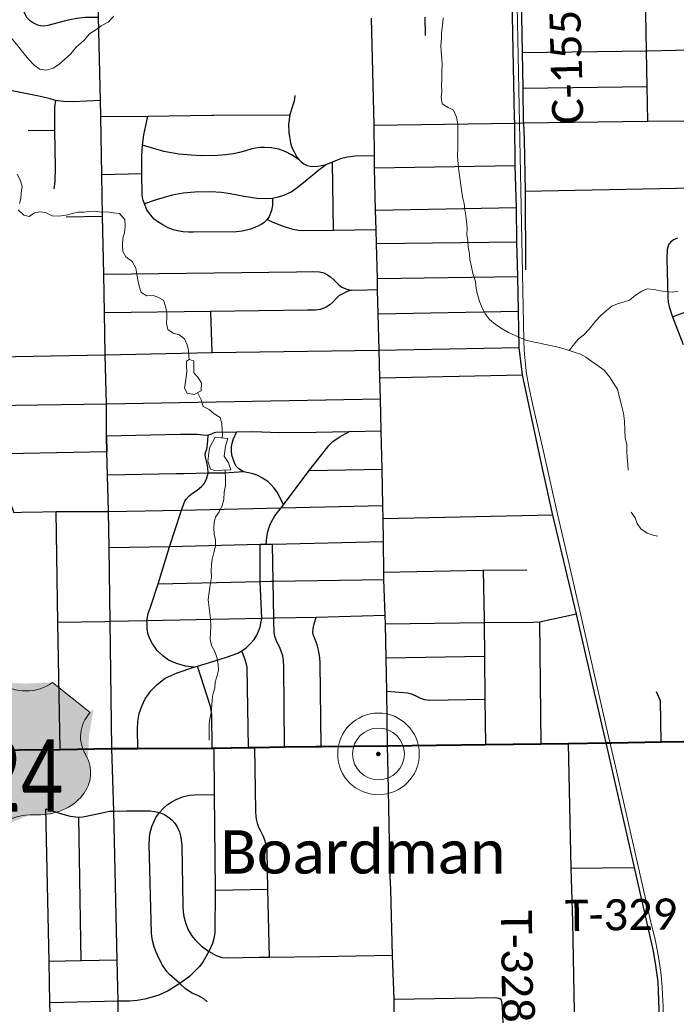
# Model space of a CAD drawing. Header units: feet. Extents: x 14.58 to 21.38, y 7.74 to 14.55.
# Tile 4 of 73: x 16.39 to 17.58, y 8.68 to 10.47. Entities that reach past the tile are written whole.
import ezdxf

# ---------------------------------------------------------------- set-up
doc = ezdxf.new("R2010")
doc.units = ezdxf.units.FT
doc.header["$LTSCALE"] = 20
doc.header["$MEASUREMENT"] = 0
doc.header["$PDSIZE"] = 5
doc.linetypes.add('rr2', pattern=[0])
for name, color, linetype, lineweight in [('GM_X_County_Road', 3, 'Continuous', 30), ('GM_X_County_Road_Text', 3, 'Continuous', 0), ('GM_X_Minor_Lake', 5, 'Continuous', 0), ('GM_X_Minor_River', 5, 'Continuous', 0), ('GM_X_Rail_Line', 7, 'rr2', 13), ('GM_X_State_Route', 1, 'Continuous', 30), ('GM_X_Unincorporated', 1, 'Continuous', 0), ('GM_X_Unincorporated_Location', 2, 'Continuous', 140), ('GM_X_Unincorporated_Text', 7, 'Continuous', 0), ('GM_X_US_Route', 1, 'Continuous', 40), ('GM_X_US_Shield', 7, 'Continuous', 0)]:
    doc.layers.add(name, color=color, linetype=linetype, lineweight=lineweight)
doc.layers.add('GM_X_Township_Road', color=252, linetype='Continuous', lineweight=30, true_color=0x696969)
doc.layers.add('GM_X_Township_Road_Text', color=252, linetype='Continuous', lineweight=0, true_color=0x696969)
doc.styles.add('Slanted Normal (0.14) Font 31', font='dgn031.shx', dxfattribs={"height": 0.14})

# ---------------------------------------------------------------- blocks, each defined once
blk = doc.blocks.new('DGN_COMPLEXSHAPE21')
at = {"layer": 'GM_X_US_Shield', "color": 7, "linetype": 'Continuous', "lineweight": 13}
for p, q in [((16.2533, 9.2661), (16.1847, 9.2111)), ((16.2533, 9.2661), (16.2533, 9.2661)), ((16.3495, 9.2661), (16.3495, 9.2661)), ((16.5143, 9.2111), (16.4456, 9.2661)), ((16.4456, 9.2661), (16.4456, 9.2661)), ((16.1847, 9.2111), (16.1847, 9.2111)), ((16.5143, 9.2111), (16.5143, 9.2111)), ((16.1927, 9.134), (16.1927, 9.134)), ((16.5062, 9.134), (16.5062, 9.134)), ((16.2808, 9.0244), (16.2808, 9.0244)), ((16.2808, 9.0244), (16.2945, 9.0244)), ((16.2945, 9.0244), (16.2945, 9.0244)), ((16.4044, 9.0244), (16.4044, 9.0244)), ((16.4044, 9.0244), (16.4181, 9.0244)), ((16.4181, 9.0244), (16.4181, 9.0244)), ((16.3495, 9.0024), (16.3495, 9.0024))]:
    blk.add_line(p, q, dxfattribs=at)
for centre, major_axis, start_param, end_param in [((16.3014, 9.3053), (-0.0687, 0), 0.795399, 2.346194), ((16.3975, 9.3053), (-0.0687, 0), 0.795399, 2.346194), ((16.1059, 9.167), (0.0961, 0), 5.838949, 6.894067), ((16.593, 9.167), (-0.0961, 0), 5.672304, 6.727422), ((16.2797, 9.1013), (0.0961, 0), 2.702327, 4.723529), ((16.4192, 9.1013), (-0.0961, 0), 1.559657, 3.580859), ((16.2945, 8.9694), (0.0687, 0), 0.643501, 1.570796), ((16.4044, 8.9694), (0.0687, 0), 1.570796, 2.498092)]:
    blk.add_ellipse(centre, major_axis=major_axis, ratio=0.8, start_param=start_param, end_param=end_param, dxfattribs=at)
blk = doc.blocks.new('M1-H4_32')
at = {"layer": 'GM_X_US_Shield', "linetype": 'rr2', "true_color": 0xe17500}
h = blk.add_hatch(color=32, dxfattribs=at)
edge = h.paths.add_edge_path(flags=0)
edge.add_line((-0.0963, 0.1263), (-0.0963, 0.1263))
edge.add_line((-0.0963, 0.1263), (-0.165, 0.0714))
edge.add_line((-0.165, 0.0714), (-0.165, 0.0714))
edge.add_ellipse((-0.2437, 0.0273), major_axis=(0.0961, 0), ratio=0.8, start_angle=334.5471, end_angle=395.0009, ccw=False)
edge.add_line((-0.1569, -0.0058), (-0.1569, -0.0058))
edge.add_ellipse((-0.0699, -0.0385), major_axis=(0.0961, 0), ratio=0.8, start_angle=-205.1681, end_angle=-89.3617)
edge.add_line((-0.0688, -0.1154), (-0.0688, -0.1154))
edge.add_line((-0.0688, -0.1154), (-0.0551, -0.1154))
edge.add_line((-0.0551, -0.1154), (-0.0551, -0.1154))
edge.add_ellipse((-0.0551, -0.1703), major_axis=(-0.0687, 0), ratio=0.8, start_angle=216.8699, end_angle=270, ccw=False)
edge.add_line((-0.0002, -0.1373), (-0.0002, -0.1373))
edge.add_ellipse((0.0548, -0.1703), major_axis=(-0.0687, 0), ratio=0.8, start_angle=270, end_angle=323.1301, ccw=False)
edge.add_line((0.0548, -0.1154), (0.0548, -0.1154))
edge.add_line((0.0548, -0.1154), (0.0685, -0.1154))
edge.add_line((0.0685, -0.1154), (0.0685, -0.1154))
edge.add_ellipse((0.0696, -0.0385), major_axis=(-0.0961, 0), ratio=0.8, start_angle=89.3617, end_angle=205.1681)
edge.add_line((0.1566, -0.0058), (0.1566, -0.0058))
edge.add_ellipse((0.2434, 0.0273), major_axis=(-0.0961, 0), ratio=0.8, start_angle=324.9991, end_angle=385.4529, ccw=False)
edge.add_line((0.1646, 0.0714), (0.1646, 0.0714))
edge.add_line((0.1646, 0.0714), (0.096, 0.1263))
edge.add_line((0.096, 0.1263), (0.096, 0.1263))
edge.add_ellipse((0.0479, 0.1656), major_axis=(-0.0687, 0), ratio=0.8, start_angle=405.573, end_angle=494.427, ccw=False)
edge.add_line((-0.0002, 0.1263), (-0.0002, 0.1263))
edge.add_ellipse((-0.0482, 0.1656), major_axis=(-0.0687, 0), ratio=0.8, start_angle=405.573, end_angle=494.427, ccw=False)
at = {"layer": 'GM_X_US_Shield', "color": 7, "linetype": 'Continuous', "lineweight": 13}
blk.add_blockref('DGN_COMPLEXSHAPE21', (-16.3496, -9.1397), dxfattribs=at)
at = {"layer": 'GM_X_US_Shield', "color": 9, "linetype": 'Continuous', "lineweight": 13, "insert": (0, -0.1094), "char_height": 0.131836, "attachment_point": 8, "line_spacing_factor": 0.8, "style": 'Slanted Normal (0.14) Font 31'}
blk.add_mtext('{\\fCalibri Light|b0|i0|c0|p34;\\W0.73387;\\C9;224}', dxfattribs=at)
blk = doc.blocks.new('Unicorp2')
at = {"layer": 'GM_X_Unincorporated'}
for radius in [0.0744, 0.0472]:
    blk.add_circle((0, 0), radius, dxfattribs=at)

msp = doc.modelspace()

# ---------------------------------------------------------------- linework, layer by layer
at = {"layer": 'GM_X_County_Road'}
for p, q in [((17.3048, 10.286), (17.3055, 10.2549)), ((16.5443, 9.7148), (16.5439, 9.7737)), ((16.5448, 9.6861), (16.5443, 9.7148)), ((17.4554, 9.156), (17.4305, 9.2634))]:
    msp.add_line(p, q, dxfattribs=at)
at = {"layer": 'GM_X_County_Road', "flags": 128}
for points in [[(16.5439, 9.7737), (16.5419, 9.8631), (16.5405, 9.9394), (16.5394, 10.0102), (16.5366, 10.1157), (16.5358, 10.1912), (16.5338, 10.2978), (16.5331, 10.3269), (16.5298, 10.4787), (16.5286, 10.5362), (16.526, 10.6682)], [(17.2883, 10.2955), (17.2845, 10.4809), (17.2831, 10.5477), (17.2822, 10.6138), (17.2805, 10.6787)], [(17.3048, 10.286), (17.3039, 10.3495), (17.3029, 10.4144), (17.3016, 10.4812), (17.3003, 10.5562), (17.2976, 10.6789)], [(17.4305, 9.2634), (17.4012, 9.3904), (17.358, 9.5708), (17.339, 9.6558), (17.3024, 9.8265), (17.2967, 9.8767), (17.2952, 9.9423), (17.2942, 10.0057), (17.2925, 10.0685), (17.2917, 10.132), (17.2895, 10.2074), (17.2885, 10.2857), (17.2883, 10.2955)], [(17.3055, 10.2549), (17.3078, 10.1617), (17.3374, 10.1622)], [(17.3374, 10.1622), (17.6143, 10.1676), (17.6888, 10.1692), (17.8433, 10.1711), (18.0392, 10.1746), (18.4503, 10.1823)], [(16.5687, 8.5327), (16.5658, 8.6445), (16.5654, 8.6851), (16.5639, 8.7594), (16.5574, 9.0315), (16.5542, 9.1455), (16.551, 9.377), (16.549, 9.5116), (16.5477, 9.5773), (16.5459, 9.6437), (16.5448, 9.6861)], [(17.5563, 8.5271), (17.556, 8.5366), (17.5535, 8.6186), (17.55, 8.7199), (17.546, 8.7501), (17.5417, 8.7763), (17.5068, 8.9283), (17.4554, 9.156)]]:
    msp.add_lwpolyline(points, dxfattribs=at)
at = {"layer": 'GM_X_Minor_Lake', "flags": 128}
for points in [[(16.7037, 9.8524), (16.695, 9.8546), (16.6901, 9.8515), (16.6899, 9.8439), (16.6908, 9.8321), (16.6891, 9.8184), (16.6863, 9.8021), (16.6914, 9.793), (16.7039, 9.7909), (16.7167, 9.7976), (16.7172, 9.812), (16.7099, 9.8233), (16.7037, 9.8304)], [(16.7037, 9.8304), (16.7037, 9.8524)], [(16.7426, 9.7132), (16.7319, 9.6937), (16.7289, 9.6694), (16.7336, 9.6546), (16.7416, 9.6521), (16.7708, 9.6537), (16.7668, 9.6661), (16.7587, 9.6785), (16.761, 9.6964), (16.7654, 9.7109)], [(16.7654, 9.7109), (16.7426, 9.7132)]]:
    msp.add_lwpolyline(points, dxfattribs=at)
at = {"layer": 'GM_X_Minor_River', "flags": 128}
for points in [[(16.3295, 10.4752), (16.3418, 10.4647), (16.3529, 10.4561), (16.3643, 10.4491), (16.3732, 10.4374), (16.3825, 10.4262), (16.3914, 10.4149), (16.4018, 10.4021), (16.4126, 10.3913), (16.4229, 10.3838), (16.4343, 10.3821), (16.4468, 10.3857), (16.4573, 10.3927), (16.4677, 10.4015), (16.4789, 10.412), (16.4882, 10.4231), (16.5032, 10.437), (16.5129, 10.4485), (16.5249, 10.4559), (16.5346, 10.4629), (16.547, 10.4695), (16.5578, 10.4803)], [(17.158, 10.4773), (17.1567, 10.4636), (17.155, 10.4499), (17.1548, 10.4405), (17.1538, 10.4272), (17.1544, 10.4158), (17.1557, 10.4033), (17.1563, 10.3926), (17.1557, 10.3786), (17.1559, 10.3653), (17.1553, 10.355), (17.1555, 10.3429), (17.1541, 10.333), (17.1562, 10.3209), (17.1673, 10.3142), (17.1768, 10.3094), (17.1823, 10.2966), (17.1848, 10.2837), (17.185, 10.2723), (17.1845, 10.251), (17.1847, 10.2408), (17.1842, 10.2252), (17.1855, 10.2115), (17.1868, 10.199), (17.1882, 10.1861), (17.1903, 10.1725), (17.192, 10.1592), (17.1937, 10.149), (17.1965, 10.1392), (17.1978, 10.1274), (17.1991, 10.1168), (17.2007, 10.1066), (17.2017, 10.0933), (17.2015, 10.0823), (17.2028, 10.0709), (17.2037, 10.0595), (17.2058, 10.047), (17.2067, 10.0372), (17.21, 10.0236), (17.2124, 10.0114), (17.2172, 9.9971), (17.2185, 9.9842), (17.2206, 9.9732), (17.2245, 9.9603), (17.2297, 9.9479), (17.2355, 9.9373), (17.2425, 9.9276), (17.2536, 9.9186), (17.2655, 9.9108), (17.2769, 9.9037), (17.2891, 9.8982), (17.309, 9.8901), (17.3242, 9.8862), (17.334, 9.8844), (17.3443, 9.8819), (17.3546, 9.8801), (17.3648, 9.878), (17.3747, 9.8751), (17.3861, 9.8719), (17.3968, 9.8682), (17.4086, 9.8642), (17.4182, 9.8586), (17.4293, 9.8512), (17.4388, 9.8441), (17.4518, 9.8352), (17.4611, 9.8232), (17.4689, 9.8115), (17.4759, 9.8006), (17.4791, 9.7877), (17.4827, 9.7737), (17.4871, 9.7567), (17.4885, 9.7423), (17.4891, 9.7267), (17.4901, 9.7112), (17.4929, 9.6994), (17.4931, 9.6877), (17.4937, 9.6751), (17.495, 9.6641), (17.4955, 9.6531)], [(16.3815, 10.1923), (16.3866, 10.1821), (16.3905, 10.1704), (16.3885, 10.1578), (16.3879, 10.1483), (16.3853, 10.1388)], [(16.3832, 10.1277), (16.3932, 10.1176), (16.4031, 10.1155), (16.4129, 10.1221), (16.4227, 10.1237), (16.4329, 10.1224), (16.4452, 10.1168), (16.4573, 10.1162), (16.4701, 10.1179), (16.4822, 10.1208), (16.4928, 10.1232), (16.5026, 10.1233), (16.5125, 10.1242), (16.5238, 10.1248), (16.5345, 10.1234), (16.5447, 10.1239), (16.5561, 10.1222), (16.5682, 10.1209), (16.5775, 10.11), (16.5784, 10.0975), (16.5771, 10.0857), (16.5742, 10.0761), (16.5733, 10.0632), (16.5742, 10.0518), (16.5797, 10.0417), (16.5911, 10.0331), (16.5978, 10.021), (16.5998, 10.0104), (16.6015, 9.9998), (16.6036, 9.9885), (16.6075, 9.9767), (16.6179, 9.9708), (16.6281, 9.9717), (16.638, 9.9684), (16.6479, 9.9625), (16.6519, 9.9512), (16.6543, 9.941), (16.6541, 9.9299), (16.6538, 9.9204), (16.6563, 9.9095), (16.6659, 9.9024), (16.6765, 9.8999), (16.6865, 9.8921), (16.6912, 9.8811), (16.6936, 9.8709), (16.6942, 9.8606), (16.6952, 9.8545)], [(17.3876, 9.8713), (17.4044, 9.8919), (17.4145, 9.8996), (17.4242, 9.91), (17.4361, 9.9246), (17.4454, 9.9346), (17.4551, 9.9434), (17.4656, 9.9516), (17.4762, 9.9563), (17.4878, 9.9598), (17.4977, 9.9626), (17.5089, 9.9719), (17.5205, 9.9789), (17.5303, 9.9832), (17.5428, 9.9822), (17.5535, 9.9797), (17.5633, 9.9784), (17.5759, 9.9774), (17.5868, 9.9791)], [(16.7103, 9.7942), (16.7166, 9.7812), (16.7202, 9.7691), (16.7312, 9.7636), (16.7408, 9.7557), (16.7512, 9.7487), (16.7543, 9.7381), (16.7553, 9.7267), (16.7554, 9.7172), (16.7551, 9.712)], [(16.7608, 9.6531), (16.7612, 9.6353), (16.7614, 9.6247), (16.7589, 9.6129), (16.758, 9.5992), (16.7551, 9.5885), (16.7496, 9.577), (16.7429, 9.5674), (16.7404, 9.5579), (16.7398, 9.5477), (16.7403, 9.5363), (16.7428, 9.5261), (16.743, 9.5143), (16.7397, 9.5025), (16.7369, 9.4907), (16.7359, 9.4804), (16.7353, 9.4694), (16.7355, 9.458), (16.7334, 9.4435), (16.7313, 9.4302), (16.7293, 9.4173), (16.7309, 9.4059), (16.7319, 9.3964), (16.7336, 9.382), (16.7345, 9.3687), (16.7336, 9.357), (16.733, 9.3448), (16.7358, 9.3331), (16.7413, 9.3233), (16.7452, 9.3119), (16.7481, 9.2994), (16.7486, 9.2884), (16.7458, 9.2785), (16.7421, 9.2667), (16.7416, 9.2553), (16.7383, 9.2439), (16.737, 9.234), (16.7363, 9.2241), (16.735, 9.2104), (16.7329, 9.1994), (16.7312, 9.1895), (16.7313, 9.1792), (16.7311, 9.169), (16.7312, 9.1606)], [(17.5008, 9.5765), (17.5082, 9.566), (17.5117, 9.5558), (17.5183, 9.546), (17.5298, 9.5382), (17.5412, 9.5342), (17.5492, 9.5324)]]:
    msp.add_lwpolyline(points, dxfattribs=at)
at = {"layer": 'GM_X_Rail_Line', "ltscale": 3.78788e-07, "flags": 128}
msp.add_lwpolyline([(17.5903, 7.7517), (17.5848, 7.911), (17.581, 8.0225), (17.5758, 8.1726), (17.573, 8.2574), (17.5683, 8.4047), (17.5649, 8.4956), (17.5619, 8.592), (17.5591, 8.6753), (17.5581, 8.697), (17.5572, 8.7107), (17.5563, 8.7252), (17.5551, 8.7376), (17.5534, 8.7491), (17.5514, 8.762), (17.549, 8.7755), (17.5446, 8.7972), (17.535, 8.8368), (17.4888, 9.0407), (17.4722, 9.1125), (17.4579, 9.1755), (17.4089, 9.3888), (17.3862, 9.4897), (17.3655, 9.5784), (17.3409, 9.6871), (17.321, 9.7736), (17.3141, 9.8052), (17.3101, 9.8286), (17.3081, 9.8461), (17.3068, 9.8583), (17.3058, 9.8715), (17.3051, 9.8894), (17.297, 10.2858), (17.2916, 10.5599), (17.2847, 10.8944), (17.2823, 11.0204), (17.2775, 11.253), (17.2742, 11.4194), (17.2699, 11.6231), (17.2695, 11.6703), (17.27, 11.6813), (17.2705, 11.6926), (17.2713, 11.7046), (17.2725, 11.7152), (17.2738, 11.7263), (17.275, 11.7368), (17.2767, 11.7477), (17.2788, 11.7592), (17.2818, 11.7741), (17.286, 11.7924), (17.3464, 12.0472), (17.408, 12.3034), (17.4265, 12.386), (17.4292, 12.3992), (17.4316, 12.4129), (17.4336, 12.4263), (17.4349, 12.4387), (17.4364, 12.4551), (17.4378, 12.4818), (17.4376, 12.497), (17.4374, 12.5108), (17.4372, 12.5225), (17.4368, 12.5318), (17.4358, 12.5433), (17.4346, 12.5525), (17.4333, 12.5649), (17.432, 12.5772), (17.431, 12.5872), (17.4307, 12.5975), (17.4311, 12.6074), (17.4318, 12.6173), (17.4332, 12.6306), (17.4351, 12.6445), (17.4368, 12.6593), (17.439, 12.6759), (17.4413, 12.696), (17.4476, 12.7478), (17.4548, 12.8033), (17.458, 12.8156), (17.4632, 12.8291), (17.4694, 12.8391), (17.476, 12.848), (17.4826, 12.8555), (17.4893, 12.8621), (17.5024, 12.8742), (17.5148, 12.8846), (17.5362, 12.9019), (17.5481, 12.9119), (17.5577, 12.9203), (17.5672, 12.9287), (17.5765, 12.9376), (17.5941, 12.9552), (17.6164, 12.9804), (17.6311, 12.9983), (17.6424, 13.0135), (17.6532, 13.0286), (17.6721, 13.0574)], dxfattribs=at)
at = {"layer": 'GM_X_State_Route'}
msp.add_line((17.0576, 9.1001), (17.0565, 9.1505), dxfattribs=at)
at = {"layer": 'GM_X_State_Route', "flags": 128}
for points in [[(17.0565, 9.1505), (17.0552, 9.2503), (17.0541, 9.31), (17.0531, 9.372), (17.0523, 9.3877), (17.0501, 9.4536), (17.0497, 9.467), (17.0491, 9.5221), (17.0484, 9.5644), (17.0481, 9.5883), (17.0468, 9.6546), (17.045, 9.7237), (17.0435, 9.783), (17.0424, 9.8215), (17.0413, 9.8714), (17.0396, 9.937), (17.0383, 9.9816), (17.0383, 10.002), (17.0365, 10.0652), (17.036, 10.0908), (17.0348, 10.127), (17.033, 10.2035), (17.0326, 10.2258), (17.032, 10.2817), (17.0275, 10.4766)], [(17.0624, 8.8884), (17.0617, 8.9135), (17.0576, 9.1001)], [(17.0686, 8.6308), (17.0686, 8.6883), (17.0655, 8.7681), (17.0624, 8.8884)]]:
    msp.add_lwpolyline(points, dxfattribs=at)
at = {"layer": 'GM_X_Township_Road'}
for p, q in [((17.1256, 10.4451), (17.1255, 10.4787)), ((17.3039, 10.3495), (17.5299, 10.3526)), ((16.7402, 10.3003), (16.8784, 10.3009)), ((17.032, 10.2817), (17.2885, 10.2857)), ((17.2885, 10.2857), (17.3048, 10.286)), ((16.4493, 10.272), (16.4016, 10.2714)), ((16.9578, 10.0898), (16.9562, 10.2145)), ((17.2895, 10.2074), (17.033, 10.2035)), ((16.6085, 10.1928), (16.5358, 10.1912)), ((17.3078, 10.1617), (17.3083, 10.018)), ((17.0348, 10.127), (17.2917, 10.132)), ((16.4705, 10.1145), (16.5366, 10.1157)), ((17.2925, 10.0685), (17.0365, 10.0652)), ((16.5394, 10.0102), (16.8909, 10.0146)), ((17.0383, 10.002), (17.2942, 10.0057)), ((16.7366, 9.8673), (16.7346, 9.942)), ((17.2952, 9.9423), (17.0396, 9.937)), ((17.0413, 9.8714), (17.2967, 9.8767)), ((17.0424, 9.8215), (17.3024, 9.8265)), ((16.5443, 9.7148), (16.5448, 9.6861)), ((16.9138, 9.652), (17.0468, 9.6546)), ((17.358, 9.5708), (17.0484, 9.5644)), ((16.6593, 9.5133), (16.549, 9.5116)), ((16.8242, 9.5172), (16.6593, 9.5133)), ((16.8351, 9.5173), (16.8242, 9.5172)), ((17.0497, 9.467), (17.2302, 9.4703)), ((17.2312, 9.4704), (17.2325, 9.3806)), ((17.3335, 9.3757), (17.336, 9.1542)), ((17.2332, 9.3135), (17.0541, 9.31)), ((16.4977, 8.7582), (16.4935, 9.0201)), ((17.3917, 8.9271), (17.5068, 8.9283)), ((16.7422, 8.8871), (16.8381, 8.8888)), ((17.0655, 8.7681), (16.933, 8.766))]:
    msp.add_line(p, q, dxfattribs=at)
at = {"layer": 'GM_X_Township_Road', "flags": 128}
for points in [[(17.5312, 10.2891), (17.5299, 10.3526), (17.5288, 10.4172), (17.5275, 10.485), (17.5255, 10.5601), (17.523, 10.6829)], [(16.3904, 10.5784), (16.3905, 10.5724), (16.3915, 10.5353), (16.3924, 10.4954), (16.3936, 10.4893), (16.3957, 10.4837), (16.3986, 10.4787), (16.4038, 10.4735), (16.4111, 10.4683), (16.4181, 10.465), (16.4238, 10.4635), (16.4297, 10.4631), (16.4381, 10.4643), (16.4678, 10.4719), (16.4772, 10.4744), (16.4903, 10.4769), (16.5047, 10.4784), (16.5298, 10.4787)], [(16.5331, 10.3269), (16.4837, 10.3246), (16.4655, 10.3247), (16.4512, 10.3265), (16.4397, 10.3304), (16.4176, 10.3353), (16.363, 10.3462), (16.3555, 10.3481), (16.3529, 10.3494), (16.3506, 10.3512), (16.3487, 10.3542), (16.346, 10.3608), (16.3358, 10.3847), (16.3297, 10.3953), (16.3208, 10.4079), (16.3107, 10.4214), (16.299, 10.433), (16.2882, 10.442), (16.28, 10.447), (16.2747, 10.4488), (16.268, 10.4501)], [(17.3029, 10.4144), (17.5288, 10.4172), (17.5298, 10.4173)], [(17.5298, 10.4173), (17.6853, 10.4208), (17.8351, 10.4236)], [(17.3048, 10.286), (17.5312, 10.2891), (17.6808, 10.2904), (17.8363, 10.2927), (18.0106, 10.2952), (18.0552, 10.2959), (18.0652, 10.2972), (18.0736, 10.2996), (18.0816, 10.3032), (18.0916, 10.31), (18.0988, 10.3182), (18.1069, 10.3329), (18.121, 10.3712), (18.1232, 10.3824), (18.1232, 10.396)], [(16.4512, 10.3265), (16.4493, 10.3145), (16.4493, 10.272), (16.4508, 10.2049), (16.45, 10.1794), (16.4482, 10.1656)], [(16.8877, 10.3357), (16.8865, 10.3253), (16.8823, 10.3127), (16.8784, 10.3009), (16.8763, 10.2831), (16.8769, 10.2686), (16.8776, 10.2603), (16.8798, 10.2498), (16.8818, 10.2431), (16.8836, 10.2387), (16.8873, 10.2305), (16.8913, 10.2236), (16.8953, 10.2186), (16.8991, 10.2151), (16.904, 10.2116), (16.9102, 10.2085), (16.9157, 10.2071), (16.9225, 10.2065), (16.9293, 10.207), (16.9365, 10.208), (16.9454, 10.2099)], [(16.5338, 10.2978), (16.6196, 10.2985), (16.7363, 10.3003), (16.7402, 10.3003)], [(16.8116, 10.0943), (16.8069, 10.0923), (16.7997, 10.0901), (16.7916, 10.0886), (16.7813, 10.0876), (16.703, 10.0867), (16.6935, 10.087), (16.6838, 10.0876), (16.6738, 10.089), (16.6655, 10.0912), (16.6556, 10.0954), (16.6469, 10.1), (16.6379, 10.1056), (16.6314, 10.1107), (16.6244, 10.1181), (16.618, 10.1272), (16.6134, 10.1384), (16.611, 10.145), (16.6096, 10.1498), (16.6091, 10.154), (16.6085, 10.1928), (16.6087, 10.2253), (16.6094, 10.237), (16.6099, 10.2454), (16.6123, 10.2641), (16.6196, 10.2985)], [(16.8953, 10.2186), (16.8814, 10.2279), (16.8713, 10.2332), (16.8582, 10.2381), (16.8448, 10.2407), (16.8321, 10.2414), (16.8237, 10.2411), (16.8161, 10.2401), (16.8091, 10.2384), (16.7978, 10.2348), (16.7866, 10.232), (16.7754, 10.2294), (16.7618, 10.2276), (16.7463, 10.2264), (16.7166, 10.2259), (16.6994, 10.2269), (16.6763, 10.2291), (16.6489, 10.2341), (16.6324, 10.2386), (16.6099, 10.2454)], [(17.0326, 10.2258), (16.9976, 10.2254), (16.9838, 10.2237), (16.9706, 10.2203), (16.9648, 10.2182), (16.9562, 10.2145), (16.9454, 10.2099), (16.9383, 10.2049)], [(16.9383, 10.2049), (16.9311, 10.1999), (16.9062, 10.1794), (16.8894, 10.1657), (16.8806, 10.1597), (16.8667, 10.1534), (16.8574, 10.1506), (16.8471, 10.1483), (16.8347, 10.1473), (16.8186, 10.1479), (16.7954, 10.1518), (16.7694, 10.1569), (16.754, 10.1589), (16.734, 10.16), (16.7051, 10.1595), (16.6842, 10.1576), (16.6639, 10.1541), (16.6348, 10.1459), (16.6134, 10.1384)], [(17.5761, 9.9326), (17.6183, 9.948), (17.6249, 9.9517), (17.6289, 9.9561), (17.6319, 9.9608), (17.6336, 9.9695), (17.6322, 10.0319), (17.6317, 10.0474), (17.6302, 10.0591), (17.628, 10.0672), (17.6209, 10.0872), (17.6167, 10.103), (17.6142, 10.1188), (17.6142, 10.131), (17.6143, 10.1676)], [(16.8471, 10.1483), (16.8467, 10.1359), (16.8451, 10.1263), (16.8408, 10.1156), (16.8369, 10.1096), (16.8315, 10.1044), (16.8273, 10.1015), (16.82, 10.0978), (16.8116, 10.0943)], [(17.036, 10.0908), (16.9578, 10.0898), (16.9007, 10.089), (16.8941, 10.0895), (16.8847, 10.0915), (16.8784, 10.0933), (16.8672, 10.0968), (16.8478, 10.1045), (16.8369, 10.1096)], [(17.5854, 10.0759), (17.5781, 10.0729), (17.5724, 10.0688), (17.569, 10.0635), (17.5667, 10.0554), (17.566, 10.0389), (17.5676, 9.9679), (17.5685, 9.9593), (17.5703, 9.9505), (17.5761, 9.9326), (17.5956, 9.8821)], [(16.8909, 10.0146), (16.919, 10.015), (16.9325, 10.0145), (16.9403, 10.0126), (16.9473, 10.009), (16.9528, 10.0055), (16.959, 9.9991), (16.9676, 9.9909), (16.9733, 9.9864), (16.9806, 9.9834), (16.9906, 9.9812)], [(17.0383, 9.9816), (17.0012, 9.9807), (16.9906, 9.9812), (16.9832, 9.9787), (16.9704, 9.972)], [(16.9704, 9.972), (16.9686, 9.971), (16.9637, 9.9666), (16.957, 9.9594), (16.9517, 9.9541), (16.9449, 9.9498), (16.9391, 9.9474), (16.9336, 9.9458), (16.9251, 9.9448), (16.9108, 9.9445), (16.7346, 9.942), (16.5405, 9.9394)], [(16.2944, 9.8588), (16.3774, 9.8602), (16.5419, 9.8631)], [(16.5419, 9.8631), (16.7366, 9.8673), (17.0413, 9.8714)], [(16.0903, 9.7655), (16.3012, 9.7696), (16.3785, 9.7715), (16.5439, 9.7737), (17.0435, 9.783)], [(16.9266, 9.7218), (16.8595, 9.721), (16.8111, 9.7226), (16.7815, 9.7222), (16.7436, 9.7218), (16.7405, 9.7211), (16.7372, 9.7196), (16.7337, 9.7178), (16.7297, 9.7167), (16.7258, 9.7162), (16.7094, 9.7179), (16.6785, 9.7177), (16.5443, 9.7148)], [(16.6797, 9.5763), (16.681, 9.5801), (16.685, 9.5917), (16.6869, 9.5962), (16.6897, 9.6), (16.6951, 9.6064), (16.7011, 9.6109), (16.7098, 9.6162), (16.7175, 9.6232), (16.722, 9.6287), (16.7264, 9.6362), (16.7295, 9.6473), (16.7288, 9.6583), (16.7271, 9.667), (16.7244, 9.6767), (16.7239, 9.6806), (16.7245, 9.6854), (16.7271, 9.6911), (16.728, 9.695), (16.7292, 9.7068), (16.7297, 9.7167)], [(16.7938, 9.6499), (16.7856, 9.6555), (16.7806, 9.66), (16.7779, 9.6643), (16.7728, 9.68), (16.7719, 9.6879), (16.7723, 9.6957), (16.7733, 9.7023), (16.7757, 9.7098), (16.7815, 9.7222)], [(16.8351, 9.5173), (16.8364, 9.531), (16.8383, 9.5409), (16.8426, 9.5544), (16.8511, 9.5694), (16.8628, 9.5843), (16.8668, 9.5895), (16.9138, 9.652), (16.9408, 9.6868), (16.9495, 9.6978), (16.9567, 9.7051), (16.9686, 9.713), (16.9858, 9.7225)], [(17.045, 9.7237), (16.9858, 9.7225), (16.9266, 9.7218)], [(16.5448, 9.6861), (16.3004, 9.6813), (16.0678, 9.6776), (16.0592, 9.6777), (16.0533, 9.6817)], [(16.6854, 9.6463), (16.6716, 9.646), (16.5459, 9.6437)], [(16.8668, 9.5895), (16.8558, 9.6119), (16.8499, 9.6201), (16.8447, 9.6263), (16.8381, 9.6323), (16.8289, 9.6385), (16.82, 9.6429), (16.8118, 9.6462), (16.8003, 9.6488), (16.7938, 9.6499), (16.7594, 9.6472), (16.7295, 9.6473), (16.6854, 9.6463)], [(16.1066, 9.5513), (16.1094, 9.5666), (16.1117, 9.5784), (16.1121, 9.5882), (16.113, 9.5935), (16.1157, 9.5974), (16.1203, 9.601), (16.1279, 9.6035), (16.3516, 9.6064), (16.3588, 9.6057), (16.3625, 9.6035), (16.3669, 9.5983), (16.3753, 9.5755), (16.3891, 9.5764), (16.4275, 9.577)], [(16.4275, 9.577), (16.4522, 9.5774), (16.5477, 9.5773), (16.681, 9.5801), (16.8628, 9.5843), (17.0481, 9.5883)], [(16.4597, 9.1436), (16.4557, 9.3753), (16.4522, 9.5774)], [(16.6181, 9.375), (16.618, 9.3782), (16.62, 9.3916), (16.6244, 9.4032), (16.6382, 9.4454), (16.6593, 9.5133), (16.6797, 9.5763)], [(16.8263, 9.3771), (16.8272, 9.3822), (16.8244, 9.45), (16.8242, 9.5172)], [(17.0491, 9.5221), (16.8466, 9.5173), (16.8351, 9.5173)], [(16.8492, 9.3768), (16.849, 9.383), (16.8478, 9.4505), (16.8466, 9.5173)], [(17.2302, 9.4703), (17.2312, 9.4704), (17.3104, 9.4714)], [(16.6382, 9.4454), (16.8244, 9.45), (16.8439, 9.4504)], [(16.8439, 9.4504), (16.8478, 9.4505), (17.0501, 9.4536)], [(17.0523, 9.3877), (16.9265, 9.3845), (16.852, 9.3831)], [(17.4012, 9.3904), (17.3335, 9.3757), (17.3218, 9.3751), (17.2326, 9.3747), (17.0531, 9.372)], [(16.551, 9.377), (16.5409, 9.3765), (16.4557, 9.3753)], [(16.852, 9.3831), (16.849, 9.383), (16.8272, 9.3822), (16.618, 9.3782), (16.551, 9.377)], [(16.6015, 9.1457), (16.6005, 9.1807), (16.6013, 9.1945), (16.6039, 9.2091), (16.6089, 9.2225), (16.6149, 9.2362), (16.6249, 9.2504), (16.6367, 9.2621), (16.6511, 9.2735), (16.6728, 9.2837), (16.7035, 9.2939), (16.7103, 9.2958), (16.7399, 9.3045), (16.7647, 9.3129), (16.7834, 9.3193), (16.7912, 9.3236), (16.799, 9.3289), (16.8057, 9.3354), (16.8132, 9.3441), (16.8182, 9.3518), (16.8243, 9.3669), (16.8263, 9.3771)], [(16.7035, 9.2939), (16.6882, 9.2958), (16.6717, 9.3005), (16.6575, 9.3068), (16.6467, 9.3143), (16.6366, 9.3239), (16.6281, 9.3366), (16.624, 9.3439), (16.6204, 9.3532), (16.6183, 9.3633), (16.6181, 9.375)], [(16.8686, 9.1483), (16.8674, 9.2949), (16.8668, 9.3061), (16.8656, 9.3142), (16.8626, 9.323), (16.8595, 9.3311), (16.855, 9.3397), (16.8514, 9.3499), (16.8499, 9.3574), (16.8492, 9.3768)], [(16.9353, 9.1493), (16.9335, 9.301), (16.9329, 9.3113), (16.9308, 9.3245), (16.9281, 9.3344), (16.9245, 9.3443), (16.9218, 9.3512), (16.9205, 9.3572), (16.9209, 9.3641), (16.9226, 9.3728), (16.9265, 9.3845)], [(17.2325, 9.3806), (17.2326, 9.3747), (17.2332, 9.3135), (17.2343, 9.2353), (17.2354, 9.153)], [(16.803, 9.1473), (16.8004, 9.2923), (16.8001, 9.2968), (16.7969, 9.3072), (16.7912, 9.3236)], [(16.7366, 9.146), (16.7361, 9.2075), (16.7353, 9.2145), (16.734, 9.2218), (16.7103, 9.2958)], [(17.0552, 9.2503), (17.0929, 9.247), (17.1004, 9.2453), (17.1119, 9.2398), (17.1168, 9.2374), (17.1239, 9.235), (17.134, 9.2337), (17.2343, 9.2353)], [(17.5557, 9.1574), (17.5546, 9.2325), (17.547, 9.2485)], [(17.3985, 8.6264), (17.3977, 8.6652), (17.3943, 8.8302), (17.3917, 8.9271), (17.3867, 9.1546)], [(16.7401, 9.146), (16.7405, 9.0616), (16.7422, 8.8871), (16.7416, 8.8097), (16.7401, 8.7992), (16.7375, 8.7901), (16.7309, 8.7754), (16.7207, 8.757), (16.714, 8.7479), (16.6956, 8.7298), (16.678, 8.7169), (16.6567, 8.7037), (16.6397, 8.6961), (16.6272, 8.6919), (16.6143, 8.6886), (16.6001, 8.6864), (16.5863, 8.6851), (16.5654, 8.6851), (16.4409, 8.6821)], [(16.8413, 8.7646), (16.8381, 8.8888), (16.837, 8.9592), (16.8364, 8.9646), (16.8349, 8.9725), (16.8329, 8.9787), (16.8298, 8.9864), (16.825, 8.9959), (16.8221, 9.0016), (16.8204, 9.0067), (16.8184, 9.0145), (16.8172, 9.0212), (16.8166, 9.0321), (16.8147, 9.1474)], [(16.4334, 9.0353), (16.4645, 9.0257), (16.4781, 9.0223), (16.4935, 9.0201), (16.5011, 9.0212), (16.513, 9.0235), (16.5388, 9.0291), (16.5496, 9.0313), (16.5574, 9.0315), (16.5806, 9.0317), (16.6164, 9.032), (16.6237, 9.0318), (16.6318, 9.0307), (16.6408, 9.0287), (16.6473, 9.0361), (16.6551, 9.0426), (16.6631, 9.048), (16.6711, 9.0528), (16.6828, 9.0575), (16.6954, 9.0602), (16.7047, 9.0613), (16.7405, 9.0616)], [(16.443, 8.6003), (16.4409, 8.6821), (16.4396, 8.7571), (16.4334, 9.0353)], [(16.7278, 8.6838), (16.7215, 8.6892), (16.7109, 8.695), (16.7005, 8.6994), (16.6891, 8.7068), (16.678, 8.7169), (16.659, 8.7336), (16.6543, 8.7391), (16.6452, 8.7522), (16.6371, 8.7686), (16.634, 8.7753), (16.6314, 8.7837), (16.6283, 8.7953), (16.626, 8.8084), (16.6222, 8.9714), (16.6231, 8.9899), (16.6268, 9.0031), (16.6343, 9.0195), (16.6408, 9.0287)], [(16.6408, 9.0287), (16.6499, 9.0252), (16.6563, 9.0208), (16.6631, 9.0154), (16.6683, 9.0102), (16.6731, 9.0028), (16.6771, 8.9934), (16.6797, 8.9837), (16.6813, 8.9685), (16.6832, 8.8586), (16.684, 8.8477), (16.6853, 8.8394), (16.688, 8.8285), (16.6927, 8.8163), (16.6994, 8.8046), (16.7053, 8.7971), (16.7165, 8.7859), (16.7309, 8.7754)], [(16.5639, 8.7594), (16.4977, 8.7582), (16.4396, 8.7571)], [(16.8226, 8.7642), (16.7643, 8.7632), (16.7559, 8.7639), (16.7504, 8.7655), (16.7447, 8.7677), (16.7309, 8.7754)], [(16.933, 8.766), (16.8413, 8.7646), (16.8226, 8.7642)], [(17.0686, 8.6883), (17.2536, 8.6914), (17.256, 8.6912), (17.259, 8.6905), (17.261, 8.6897)], [(17.2681, 8.6142), (17.2667, 8.664), (17.2659, 8.6809), (17.2653, 8.6841), (17.2642, 8.6869), (17.2629, 8.6885), (17.2619, 8.6893), (17.261, 8.6897)]]:
    msp.add_lwpolyline(points, dxfattribs=at)
at = {"layer": 'GM_X_Unincorporated_Location'}
msp.add_point((17.0401, 9.1356), dxfattribs=at)
at = {"layer": 'GM_X_US_Route'}
msp.add_line((17.4554, 9.156), (17.4654, 9.1561), dxfattribs=at)
at = {"layer": 'GM_X_US_Route', "flags": 128}
for points in [[(17.0565, 9.1505), (17.2354, 9.153), (17.336, 9.1542), (17.3867, 9.1546), (17.4554, 9.156)], [(17.4654, 9.1561), (17.5557, 9.1574), (17.5968, 9.1581), (17.6068, 9.1582)], [(16.1093, 9.1392), (16.3105, 9.1425), (16.4597, 9.1436), (16.5542, 9.1455), (16.6015, 9.1457), (16.7366, 9.146), (16.7401, 9.146), (16.803, 9.1473), (16.8147, 9.1474), (16.8686, 9.1483), (16.9258, 9.1492)], [(16.9258, 9.1492), (16.9353, 9.1493), (17.0565, 9.1505)]]:
    msp.add_lwpolyline(points, dxfattribs=at)

# ---------------------------------------------------------------- block references
at = {"color": 7, "linetype": 'Continuous', "lineweight": 0}
for name, p in [('M1-H4_32', (16.3496, 9.1397)), ('Unicorp2', (17.0401, 9.1356))]:
    msp.add_blockref(name, p, dxfattribs=at)

# ---------------------------------------------------------------- texts
at = {"layer": 'GM_X_County_Road_Text', "insert": (17.4145, 10.2839), "char_height": 0.056818, "attachment_point": 7, "rotation": 91.5424, "line_spacing_factor": 0.8, "style": 'Slanted Normal (0.14) Font 31'}
msp.add_mtext('{\\fCalibri Light|b0|i0|c0|p34;\\C256;C-155E}', dxfattribs=at)
at = {"layer": 'GM_X_Township_Road_Text', "char_height": 0.056818, "attachment_point": 7, "line_spacing_factor": 0.8, "style": 'Slanted Normal (0.14) Font 31'}
for s, insert, rotation in [('{\\fCalibri Light|b0|i0|c0|p34;\\C256;T-329}', (17.3805, 8.812), 0.8421), ('{\\fCalibri Light|b0|i0|c0|p34;\\C256;T-328}', (17.2623, 8.8501), 270.8431)]:
    msp.add_mtext(s, dxfattribs=dict(at, insert=insert, rotation=rotation))
at = {"layer": 'GM_X_Unincorporated_Text', "insert": (16.7513, 8.9165), "char_height": 0.078977, "attachment_point": 7, "rotation": 0, "line_spacing_factor": 0.8, "style": 'Slanted Normal (0.14) Font 31'}
msp.add_mtext('{\\fCalibri Light|b0|i0|c0|p34;\\C256;Boardman}', dxfattribs=at)

doc.saveas('drawing.dxf')
